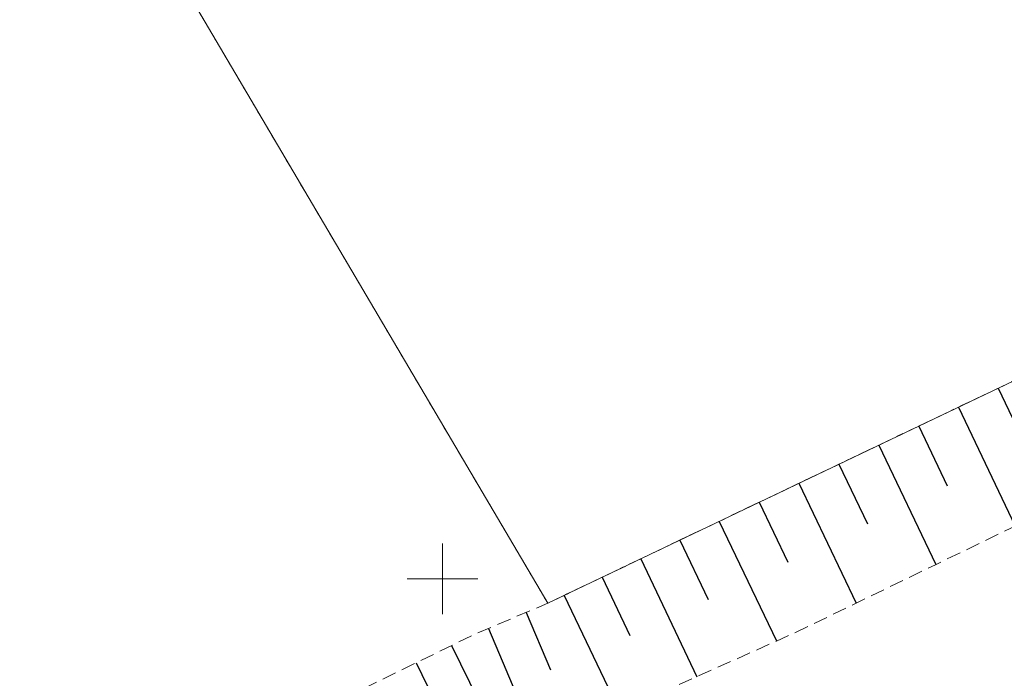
# Model space of a CAD drawing. Header units: metres. Extents: x 7504240 to 7504745, y 5782869 to 5783359.
# Tile 57 of 93: x 7504470 to 7504540, y 5783043 to 5783090. Entities that reach past the tile are written whole.
import ezdxf

# ---------------------------------------------------------------- set-up
doc = ezdxf.new("R2010")
doc.units = ezdxf.units.M
doc.header["$MEASUREMENT"] = 0
for name, pattern in [('1.0_0.5', [1.5, 1, -0.5]), ('219-500', [0]), ('egug-500', [1, 0.5, -0.5])]:
    doc.linetypes.add(name, pattern=pattern)
doc.layers.get('0').update_dxf_attribs({"color": 2, "linetype": 'CONTINUOUS', "lineweight": 5})
for name, color, linetype in [('000 Inne (niezydentyfikowane)', 7, 'CONTINUOUS'), ('203-punkt graniczny', 7, 'CONTINUOUS'), ('218-kontur użytku gruntowego', 7, 'CONTINUOUS'), ('219-działka ewidencyjna', 7, 'CONTINUOUS'), ('skarpa nieumocniona', 7, 'CONTINUOUS'), ('Wstawianie ramki sekcyjnej z opisem', 7, 'CONTINUOUS')]:
    doc.layers.add(name, color=color, linetype=linetype)

# ---------------------------------------------------------------- blocks, each defined once
blk = doc.blocks.new('203')
at = {"linetype": 'Continuous', "lineweight": 0}
h = blk.add_hatch(color=0, dxfattribs=at)
edge = h.paths.add_edge_path()
edge.add_arc((0, 0), 0.045, 0, 360)

msp = doc.modelspace()

# ---------------------------------------------------------------- linework, layer by layer
at = {"layer": '000 Inne (niezydentyfikowane)', "color": 7, "linetype": 'Continuous', "lineweight": 25, "flags": 128}
for points in [[(7504539.38, 5783063.52), (7504541.39, 5783059.31)], [(7504536.57, 5783062.18), (7504540.6, 5783053.75)], [(7504533.76, 5783060.83), (7504535.77, 5783056.61)], [(7504530.93, 5783059.48), (7504534.97, 5783051.02)], [(7504528.1, 5783058.13), (7504530.13, 5783053.9)], [(7504525.27, 5783056.78), (7504529.33, 5783048.29)], [(7504522.44, 5783055.43), (7504524.47, 5783051.18)], [(7504519.62, 5783054.08), (7504523.67, 5783045.6)], [(7504516.82, 5783052.75), (7504518.83, 5783048.54)], [(7504514.05, 5783051.42), (7504518.03, 5783043.07)], [(7504511.31, 5783050.12), (7504513.28, 5783045.98)], [(7504508.62, 5783048.83), (7504512.49, 5783040.73)], [(7504505.93, 5783047.63), (7504507.66, 5783043.55)], [(7504503.25, 5783046.49), (7504506.69, 5783038.39)], [(7504500.64, 5783045.28), (7504502.55, 5783041.38)], [(7504498.12, 5783044.05), (7504501.84, 5783036.42)]]:
    msp.add_lwpolyline(points, dxfattribs=at)
at = {"layer": '218-kontur użytku gruntowego', "color": 3, "linetype": 'egug-500', "lineweight": 18, "flags": 128}
for points in [[(7504507.46, 5783048.28), (7504439.38, 5783163.69)], [(7504542.57, 5783065.04), (7504507.46, 5783048.28)]]:
    msp.add_lwpolyline(points, dxfattribs=at)
at = {"layer": '219-działka ewidencyjna', "color": 7, "linetype": '219-500', "lineweight": 18, "flags": 128}
for points in [[(7504439.38, 5783163.69), (7504507.46, 5783048.28)], [(7504507.46, 5783048.28), (7504542.57, 5783065.04)]]:
    msp.add_lwpolyline(points, dxfattribs=at)
at = {"layer": 'skarpa nieumocniona', "color": 7, "linetype": '1.0_0.5', "lineweight": 18, "flags": 128}
msp.add_lwpolyline([(7504479.04, 5783202.76), (7504475.7, 5783198), (7504455.84, 5783183.76), (7504444.78, 5783167.44), (7504429.13, 5783156.72), (7504416.23, 5783147.4), (7504410.55, 5783143.25), (7504403.15, 5783137.46), (7504392.61, 5783130.06), (7504379.79, 5783121.88), (7504364.14, 5783111.66), (7504346.33, 5783099.96), (7504338.88, 5783099.52), (7504326.37, 5783092.17), (7504318.81, 5783087.48), (7504316.52, 5783085.15), (7504314.19, 5783081.27), (7504313.11, 5783077.26), (7504312.94, 5783074.02), (7504313.45, 5783070.82), (7504315.27, 5783067.04), (7504319.66, 5783061.17), (7504325.39, 5783057.5), (7504339.18, 5783054.16), (7504372.3, 5783046.06), (7504390.18, 5783041.21), (7504405.76, 5783037.36), (7504429.36, 5783031.8), (7504437.59, 5783030.45), (7504443.39, 5783030.35), (7504449.23, 5783030.85), (7504456.14, 5783031.63), (7504466.06, 5783033.08), (7504475.6, 5783035.07), (7504482.01, 5783036.99), (7504490.71, 5783040.43), (7504502.24, 5783046.06), (7504507.46, 5783048.28), (7504542.57, 5783065.04), (7504595.56, 5783091.63), (7504602.36, 5783095.05), (7504609.21, 5783099.75), (7504613.92, 5783103.16), (7504614.81, 5783102.35), (7504622.82, 5783094.36), (7504615.69, 5783089.45), (7504608.37, 5783085.37), (7504593.87, 5783078.71), (7504566.59, 5783066.36), (7504534.95, 5783051.01), (7504524.93, 5783046.16), (7504515.68, 5783042.02), (7504491.22, 5783032.13), (7504484.8, 5783028.89), (7504480.13, 5783026.79), (7504478.27, 5783026.31), (7504471.13, 5783025.29), (7504456.27, 5783023.19), (7504444.69, 5783022.65), (7504437.98, 5783022.83), (7504428.57, 5783023.97), (7504422.75, 5783025.17), (7504409.25, 5783029.23), (7504378.79, 5783038.82), (7504345.26, 5783045.58), (7504326.08, 5783049.23), (7504322.86, 5783050.38), (7504316.92, 5783052.92), (7504312.45, 5783055.89), (7504308.43, 5783059.68), (7504305.36, 5783063.57), (7504303.25, 5783067.89), (7504302.62, 5783071.05), (7504302.48, 5783075.51), (7504303.05, 5783079.92), (7504303.96, 5783083.52), (7504305.55, 5783087.22), (7504309.1, 5783092.4), (7504346.65, 5783113.93), (7504374.19, 5783128.18), (7504390.64, 5783139.4), (7504403.12, 5783147.53), (7504422.29, 5783159.02), (7504456.64, 5783186.02), (7504475.58, 5783203.05)], close=True, dxfattribs=at)
msp.add_lwpolyline([(7504479.04, 5783202.76), (7504475.7, 5783198), (7504455.84, 5783183.76), (7504444.78, 5783167.44), (7504429.13, 5783156.72), (7504416.23, 5783147.4), (7504410.55, 5783143.25), (7504403.15, 5783137.46), (7504392.61, 5783130.06), (7504379.79, 5783121.88), (7504364.14, 5783111.66), (7504346.33, 5783099.96), (7504338.88, 5783099.52), (7504326.37, 5783092.17), (7504318.81, 5783087.48), (7504316.52, 5783085.15), (7504314.19, 5783081.27), (7504313.11, 5783077.26), (7504312.94, 5783074.02), (7504313.45, 5783070.82), (7504315.27, 5783067.04), (7504319.66, 5783061.17), (7504325.39, 5783057.5), (7504339.18, 5783054.16), (7504372.3, 5783046.06), (7504390.18, 5783041.21), (7504405.76, 5783037.36), (7504429.36, 5783031.8), (7504437.59, 5783030.45), (7504443.39, 5783030.35), (7504449.23, 5783030.85), (7504456.14, 5783031.63), (7504466.06, 5783033.08), (7504475.6, 5783035.07), (7504482.01, 5783036.99), (7504490.71, 5783040.43), (7504502.24, 5783046.06), (7504507.46, 5783048.28), (7504542.57, 5783065.04), (7504595.56, 5783091.63), (7504602.36, 5783095.05), (7504609.21, 5783099.75), (7504613.92, 5783103.16), (7504614.81, 5783102.35), (7504622.82, 5783094.36), (7504615.69, 5783089.45), (7504608.37, 5783085.37), (7504593.87, 5783078.71), (7504566.59, 5783066.36), (7504534.95, 5783051.01), (7504524.93, 5783046.16), (7504515.68, 5783042.02), (7504491.22, 5783032.13), (7504484.8, 5783028.89), (7504480.13, 5783026.79), (7504478.27, 5783026.31), (7504471.13, 5783025.29), (7504456.27, 5783023.19), (7504444.69, 5783022.65), (7504437.98, 5783022.83), (7504428.57, 5783023.97), (7504422.75, 5783025.17), (7504409.25, 5783029.23), (7504378.79, 5783038.82), (7504345.26, 5783045.58), (7504326.08, 5783049.23), (7504322.86, 5783050.38), (7504316.92, 5783052.92), (7504312.45, 5783055.89), (7504308.43, 5783059.68), (7504305.36, 5783063.57), (7504303.25, 5783067.89), (7504302.62, 5783071.05), (7504302.48, 5783075.51), (7504303.05, 5783079.92), (7504303.96, 5783083.52), (7504305.55, 5783087.22), (7504309.1, 5783092.4), (7504346.65, 5783113.93), (7504374.19, 5783128.18), (7504390.64, 5783139.4), (7504403.12, 5783147.53), (7504422.29, 5783159.02), (7504456.64, 5783186.02), (7504475.58, 5783203.05)], close=True, dxfattribs=at)
at = {"layer": 'Wstawianie ramki sekcyjnej z opisem', "color": 7, "linetype": 'Continuous', "lineweight": 13, "flags": 128}
for points in [[(7504500, 5783047.5), (7504500, 5783052.5)], [(7504497.5, 5783050), (7504502.5, 5783050)]]:
    msp.add_lwpolyline(points, dxfattribs=at)

# ---------------------------------------------------------------- block references
at = {"layer": '203-punkt graniczny', "color": 7, "linetype": 'Continuous', "lineweight": 18}
msp.add_blockref('203', (7504507.46, 5783048.28), dxfattribs=at)

doc.saveas('drawing.dxf')
